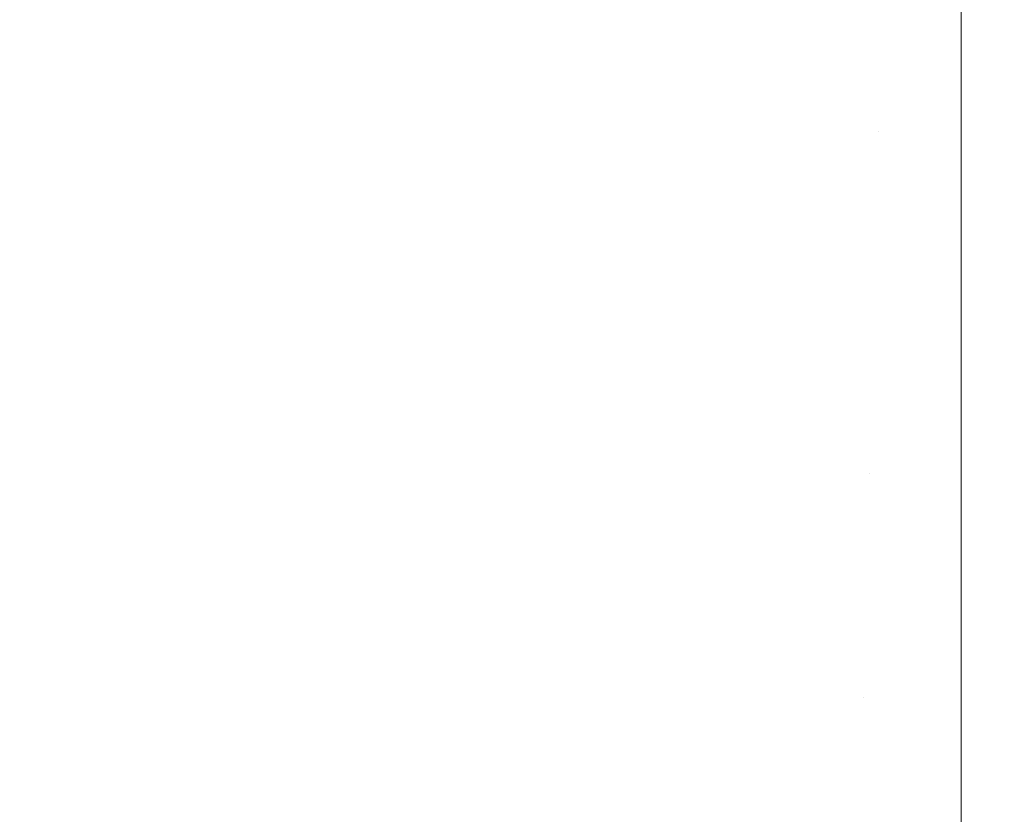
# Model space of a CAD drawing. Header units: centimetres. Extents: x -21.6 to 22.7, y 4.2 to 6.
# Tile 20 of 256: x -21.5199 to -21.5027, y 4.2323 to 4.2462. Entities that reach past the tile are written whole.
import ezdxf

# ---------------------------------------------------------------- set-up
doc = ezdxf.new("R2010")
doc.units = ezdxf.units.CM
doc.header["$LTSCALE"] = 2.54
doc.layers.add('Lucido design-1', color=7, linetype='Continuous')

# ---------------------------------------------------------------- blocks, each defined once
blk = doc.blocks.new('Gruppo-3-1')
at = {"color": 7, "linetype": 'Continuous', "lineweight": 9}
for points, invisible_edges in [([(-21.516255, 4.246404, -2276.239306), (-21.514876, 4.245956, -2276.239306), (-21.514462, 4.247916, -2276.237975), (-21.515791, 4.248349, -2276.237975)], 15), ([(-21.515791, 4.248349, -2277.006365), (-21.514462, 4.247916, -2277.006365), (-21.514876, 4.245956, -2277.005034), (-21.516255, 4.246404, -2277.005034)], 15), ([(-21.518957, 4.247446, -2276.239306), (-21.520278, 4.248036, -2276.239306), (-21.520885, 4.246157, -2276.240704), (-21.519517, 4.245546, -2276.240704)], 15), ([(-21.519517, 4.245546, -2277.003636), (-21.520885, 4.246157, -2277.003636), (-21.520278, 4.248036, -2277.005034), (-21.518957, 4.247446, -2277.005034)], 15), ([(-21.513117, 4.247532, -2276.237975), (-21.514462, 4.247916, -2276.237975), (-21.514876, 4.245956, -2276.239306), (-21.51348, 4.245557, -2276.239306)], 15), ([(-21.51348, 4.245557, -2277.005034), (-21.514876, 4.245956, -2277.005034), (-21.514462, 4.247916, -2277.006365), (-21.513117, 4.247532, -2277.006365)], 15), ([(-21.51348, 4.245557, -2276.239306), (-21.512071, 4.245209, -2276.239306), (-21.511758, 4.247196, -2276.237975), (-21.513117, 4.247532, -2276.237975)], 15), ([(-21.513117, 4.247532, -2277.006365), (-21.511758, 4.247196, -2277.006365), (-21.512071, 4.245209, -2277.005034), (-21.51348, 4.245557, -2277.005034)], 15), ([(-21.519517, 4.245546, -2276.240704), (-21.518127, 4.244982, -2276.240704), (-21.517616, 4.246902, -2276.239306), (-21.518957, 4.247446, -2276.239306)], 15), ([(-21.518957, 4.247446, -2277.005034), (-21.517616, 4.246902, -2277.005034), (-21.518127, 4.244982, -2277.003636), (-21.519517, 4.245546, -2277.003636)], 15), ([(-21.510388, 4.246911, -2276.237975), (-21.511758, 4.247196, -2276.237975), (-21.512071, 4.245209, -2276.239306), (-21.510649, 4.244913, -2276.239306)], 15), ([(-21.510649, 4.244913, -2277.005034), (-21.512071, 4.245209, -2277.005034), (-21.511758, 4.247196, -2277.006365), (-21.510388, 4.246911, -2277.006365)], 15), ([(-21.516255, 4.246404, -2276.239306), (-21.517616, 4.246902, -2276.239306), (-21.518127, 4.244982, -2276.240704), (-21.516717, 4.244467, -2276.240704)], 15), ([(-21.516717, 4.244467, -2277.003636), (-21.518127, 4.244982, -2277.003636), (-21.517616, 4.246902, -2277.005034), (-21.516255, 4.246404, -2277.005034)], 15), ([(-21.510649, 4.244913, -2276.239306), (-21.509216, 4.244669, -2276.239306), (-21.509007, 4.246676, -2276.237975), (-21.510388, 4.246911, -2276.237975)], 15), ([(-21.510388, 4.246911, -2277.006365), (-21.509007, 4.246676, -2277.006365), (-21.509216, 4.244669, -2277.005034), (-21.510649, 4.244913, -2277.005034)], 15), ([(-21.507618, 4.246493, -2276.237975), (-21.509007, 4.246676, -2276.237975), (-21.509216, 4.244669, -2276.239306), (-21.507775, 4.244479, -2276.239306)], 15), ([(-21.507775, 4.244479, -2277.005034), (-21.509216, 4.244669, -2277.005034), (-21.509007, 4.246676, -2277.006365), (-21.507618, 4.246493, -2277.006365)], 15), ([(-21.507775, 4.244479, -2276.239306), (-21.506328, 4.244343, -2276.239306), (-21.506223, 4.246361, -2276.237975), (-21.507618, 4.246493, -2276.237975)], 15), ([(-21.507618, 4.246493, -2277.006365), (-21.506223, 4.246361, -2277.006365), (-21.506328, 4.244343, -2277.005034), (-21.507775, 4.244479, -2277.005034)], 15), ([(-21.503423, 4.246482, -2276.237831), (-21.504824, 4.246282, -2276.237975), (-21.504877, 4.244261, -2276.239306)], 11), ([(-21.504877, 4.244261, -2276.239306), (-21.503423, 4.242854, -2276.240255), (-21.503423, 4.246482, -2276.237831)], 9), ([(-21.503423, 4.246482, -2277.006509), (-21.503423, 4.242854, -2277.004085), (-21.504877, 4.244261, -2277.005034)], 10), ([(-21.504877, 4.244261, -2277.005034), (-21.504824, 4.246282, -2277.006365), (-21.503423, 4.246482, -2277.006509)], 11), ([(-21.503423, 4.242854, -2276.240255), (22.630348, 4.242854, -2276.240255), (22.630348, 4.246482, -2276.237831), (-21.503423, 4.246482, -2276.237831)], 5), ([(22.630348, 4.242854, -2277.004085), (-21.503423, 4.242854, -2277.004085), (-21.503423, 4.246482, -2277.006509), (22.630348, 4.246482, -2277.006509)], 5), ([(-21.516717, 4.244467, -2276.240704), (-21.515288, 4.244002, -2276.240704), (-21.514876, 4.245956, -2276.239306), (-21.516255, 4.246404, -2276.239306)], 15), ([(-21.516255, 4.246404, -2277.005034), (-21.514876, 4.245956, -2277.005034), (-21.515288, 4.244002, -2277.003636), (-21.516717, 4.244467, -2277.003636)], 15), ([(-21.504824, 4.246282, -2276.237975), (-21.506223, 4.246361, -2276.237975), (-21.506328, 4.244343, -2276.239306), (-21.504877, 4.244261, -2276.239306)], 15), ([(-21.504877, 4.244261, -2277.005034), (-21.506328, 4.244343, -2277.005034), (-21.506223, 4.246361, -2277.006365), (-21.504824, 4.246282, -2277.006365)], 15), ([(-21.519517, 4.245546, -2276.240704), (-21.520885, 4.246157, -2276.240704), (-21.521489, 4.244287, -2276.24217), (-21.520073, 4.243655, -2276.24217)], 15), ([(-21.520073, 4.243655, -2277.00217), (-21.521489, 4.244287, -2277.00217), (-21.520885, 4.246157, -2277.003636), (-21.519517, 4.245546, -2277.003636)], 15), ([(-21.51348, 4.245557, -2276.239306), (-21.514876, 4.245956, -2276.239306), (-21.515288, 4.244002, -2276.240704), (-21.513842, 4.243589, -2276.240704)], 15), ([(-21.515288, 4.244002, -2277.003636), (-21.514876, 4.245956, -2277.005034), (-21.51348, 4.245557, -2277.005034), (-21.513842, 4.243589, -2277.003636)], 15), ([(-21.520073, 4.243655, -2276.24217), (-21.518636, 4.243072, -2276.24217), (-21.518127, 4.244982, -2276.240704), (-21.519517, 4.245546, -2276.240704)], 15), ([(-21.519517, 4.245546, -2277.003636), (-21.518127, 4.244982, -2277.003636), (-21.518636, 4.243072, -2277.00217), (-21.520073, 4.243655, -2277.00217)], 15), ([(-21.513842, 4.243589, -2276.240704), (-21.512382, 4.243228, -2276.240704), (-21.512071, 4.245209, -2276.239306), (-21.51348, 4.245557, -2276.239306)], 15), ([(-21.513842, 4.243589, -2277.003636), (-21.51348, 4.245557, -2277.005034), (-21.512071, 4.245209, -2277.005034), (-21.512382, 4.243228, -2277.003636)], 15), ([(-21.510649, 4.244913, -2276.239306), (-21.512071, 4.245209, -2276.239306), (-21.512382, 4.243228, -2276.240704), (-21.510909, 4.242921, -2276.240704)], 15), ([(-21.512382, 4.243228, -2277.003636), (-21.512071, 4.245209, -2277.005034), (-21.510649, 4.244913, -2277.005034), (-21.510909, 4.242921, -2277.003636)], 15), ([(-21.516717, 4.244467, -2276.240704), (-21.518127, 4.244982, -2276.240704), (-21.518636, 4.243072, -2276.24217), (-21.517177, 4.242539, -2276.24217)], 15), ([(-21.517177, 4.242539, -2277.00217), (-21.518636, 4.243072, -2277.00217), (-21.518127, 4.244982, -2277.003636), (-21.516717, 4.244467, -2277.003636)], 15), ([(-21.510909, 4.242921, -2276.240704), (-21.509425, 4.242669, -2276.240704), (-21.509216, 4.244669, -2276.239306), (-21.510649, 4.244913, -2276.239306)], 15), ([(-21.510909, 4.242921, -2277.003636), (-21.510649, 4.244913, -2277.005034), (-21.509216, 4.244669, -2277.005034), (-21.509425, 4.242669, -2277.003636)], 15), ([(-21.507775, 4.244479, -2276.239306), (-21.509216, 4.244669, -2276.239306), (-21.509425, 4.242669, -2276.240704), (-21.507932, 4.242472, -2276.240704)], 15), ([(-21.509425, 4.242669, -2277.003636), (-21.509216, 4.244669, -2277.005034), (-21.507775, 4.244479, -2277.005034), (-21.507932, 4.242472, -2277.003636)], 15), ([(-21.517177, 4.242539, -2276.24217), (-21.515698, 4.242058, -2276.24217), (-21.515288, 4.244002, -2276.240704), (-21.516717, 4.244467, -2276.240704)], 15), ([(-21.516717, 4.244467, -2277.003636), (-21.515288, 4.244002, -2277.003636), (-21.515698, 4.242058, -2277.00217), (-21.517177, 4.242539, -2277.00217)], 15), ([(-21.507932, 4.242472, -2276.240704), (-21.506433, 4.242331, -2276.240704), (-21.506328, 4.244343, -2276.239306), (-21.507775, 4.244479, -2276.239306)], 15), ([(-21.507932, 4.242472, -2277.003636), (-21.507775, 4.244479, -2277.005034), (-21.506328, 4.244343, -2277.005034), (-21.506433, 4.242331, -2277.003636)], 15), ([(-21.504877, 4.244261, -2276.239306), (-21.506328, 4.244343, -2276.239306), (-21.506433, 4.242331, -2276.240704), (-21.504929, 4.242246, -2276.240704)], 15), ([(-21.506433, 4.242331, -2277.003636), (-21.506328, 4.244343, -2277.005034), (-21.504877, 4.244261, -2277.005034), (-21.504929, 4.242246, -2277.003636)], 15), ([(-21.504929, 4.242246, -2276.240704), (-21.503423, 4.242854, -2276.240255), (-21.504877, 4.244261, -2276.239306)], 11), ([(-21.504929, 4.242246, -2277.003636), (-21.504877, 4.244261, -2277.005034), (-21.503423, 4.242854, -2277.004085)], 11), ([(-21.513842, 4.243589, -2276.240704), (-21.515288, 4.244002, -2276.240704), (-21.515698, 4.242058, -2276.24217), (-21.514203, 4.241631, -2276.24217)], 15), ([(-21.513842, 4.243589, -2277.003636), (-21.514203, 4.241631, -2277.00217), (-21.515698, 4.242058, -2277.00217), (-21.515288, 4.244002, -2277.003636)], 15), ([(-21.519141, 4.241174, -2276.243704), (-21.518636, 4.243072, -2276.24217), (-21.520073, 4.243655, -2276.24217), (-21.520627, 4.241776, -2276.243704)], 15), ([(-21.520073, 4.243655, -2277.00217), (-21.518636, 4.243072, -2277.00217), (-21.519141, 4.241174, -2277.000635), (-21.520627, 4.241776, -2277.000635)], 15), ([(-21.514203, 4.241631, -2276.24217), (-21.512692, 4.241258, -2276.24217), (-21.512382, 4.243228, -2276.240704), (-21.513842, 4.243589, -2276.240704)], 15), ([(-21.512382, 4.243228, -2277.003636), (-21.512692, 4.241258, -2277.00217), (-21.514203, 4.241631, -2277.00217), (-21.513842, 4.243589, -2277.003636)], 15), ([(-21.510909, 4.242921, -2276.240704), (-21.512382, 4.243228, -2276.240704), (-21.512692, 4.241258, -2276.24217), (-21.511168, 4.24094, -2276.24217)], 15), ([(-21.510909, 4.242921, -2277.003636), (-21.511168, 4.24094, -2277.00217), (-21.512692, 4.241258, -2277.00217), (-21.512382, 4.243228, -2277.003636)], 15), ([(-21.517633, 4.240623, -2276.243704), (-21.517177, 4.242539, -2276.24217), (-21.518636, 4.243072, -2276.24217), (-21.519141, 4.241174, -2276.243704)], 15), ([(-21.517633, 4.240623, -2277.000635), (-21.519141, 4.241174, -2277.000635), (-21.518636, 4.243072, -2277.00217), (-21.517177, 4.242539, -2277.00217)], 15), ([(-21.511168, 4.24094, -2276.24217), (-21.509632, 4.240679, -2276.24217), (-21.509425, 4.242669, -2276.240704), (-21.510909, 4.242921, -2276.240704)], 15), ([(-21.509425, 4.242669, -2277.003636), (-21.509632, 4.240679, -2277.00217), (-21.511168, 4.24094, -2277.00217), (-21.510909, 4.242921, -2277.003636)], 15), ([(-21.504981, 4.240241, -2276.24217), (-21.503423, 4.239336, -2276.242835), (-21.503423, 4.242854, -2276.240255), (-21.504929, 4.242246, -2276.240704)], 13), ([(-21.503423, 4.242854, -2277.004085), (-21.503423, 4.239336, -2277.001505), (-21.504981, 4.240241, -2277.00217), (-21.504929, 4.242246, -2277.003636)], 14), ([(-21.503423, 4.239336, -2276.242835), (22.630348, 4.239336, -2276.242835), (22.630348, 4.242854, -2276.240255), (-21.503423, 4.242854, -2276.240255)], 5), ([(22.630348, 4.239336, -2277.001505), (-21.503423, 4.239336, -2277.001505), (-21.503423, 4.242854, -2277.004085), (22.630348, 4.242854, -2277.004085)], 5), ([(-21.516106, 4.240126, -2276.243704), (-21.515698, 4.242058, -2276.24217), (-21.517177, 4.242539, -2276.24217), (-21.517633, 4.240623, -2276.243704)], 15), ([(-21.517177, 4.242539, -2277.00217), (-21.515698, 4.242058, -2277.00217), (-21.516106, 4.240126, -2277.000635), (-21.517633, 4.240623, -2277.000635)], 15), ([(-21.507932, 4.242472, -2276.240704), (-21.509425, 4.242669, -2276.240704), (-21.509632, 4.240679, -2276.24217), (-21.508088, 4.240475, -2276.24217)], 15), ([(-21.507932, 4.242472, -2277.003636), (-21.508088, 4.240475, -2277.00217), (-21.509632, 4.240679, -2277.00217), (-21.509425, 4.242669, -2277.003636)], 15), ([(-21.508088, 4.240475, -2276.24217), (-21.506537, 4.240329, -2276.24217), (-21.506433, 4.242331, -2276.240704), (-21.507932, 4.242472, -2276.240704)], 15), ([(-21.506433, 4.242331, -2277.003636), (-21.506537, 4.240329, -2277.00217), (-21.508088, 4.240475, -2277.00217), (-21.507932, 4.242472, -2277.003636)], 15), ([(-21.504929, 4.242246, -2276.240704), (-21.506433, 4.242331, -2276.240704), (-21.506537, 4.240329, -2276.24217), (-21.504981, 4.240241, -2276.24217)], 15), ([(-21.504929, 4.242246, -2277.003636), (-21.504981, 4.240241, -2277.00217), (-21.506537, 4.240329, -2277.00217), (-21.506433, 4.242331, -2277.003636)], 15), ([(-21.514561, 4.239684, -2276.243704), (-21.514203, 4.241631, -2276.24217), (-21.515698, 4.242058, -2276.24217), (-21.516106, 4.240126, -2276.243704)], 15), ([(-21.514561, 4.239684, -2277.000635), (-21.516106, 4.240126, -2277.000635), (-21.515698, 4.242058, -2277.00217), (-21.514203, 4.241631, -2277.00217)], 15), ([(-21.520627, 4.241776, -2276.243704), (-21.521175, 4.239912, -2276.245308), (-21.519642, 4.23929, -2276.245308), (-21.519141, 4.241174, -2276.243704)], 15), ([(-21.520627, 4.241776, -2277.000635), (-21.519141, 4.241174, -2277.000635), (-21.519642, 4.23929, -2276.999031), (-21.521175, 4.239912, -2276.999031)], 15), ([(-21.513, 4.239299, -2276.243704), (-21.512692, 4.241258, -2276.24217), (-21.514203, 4.241631, -2276.24217), (-21.514561, 4.239684, -2276.243704)], 15), ([(-21.514203, 4.241631, -2277.00217), (-21.512692, 4.241258, -2277.00217), (-21.513, 4.239299, -2277.000635), (-21.514561, 4.239684, -2277.000635)], 15), ([(-21.519141, 4.241174, -2276.243704), (-21.519642, 4.23929, -2276.245308), (-21.518087, 4.238722, -2276.245308), (-21.517633, 4.240623, -2276.243704)], 15), ([(-21.518087, 4.238722, -2276.999031), (-21.519642, 4.23929, -2276.999031), (-21.519141, 4.241174, -2277.000635), (-21.517633, 4.240623, -2277.000635)], 15), ([(-21.511425, 4.238971, -2276.243704), (-21.511168, 4.24094, -2276.24217), (-21.512692, 4.241258, -2276.24217), (-21.513, 4.239299, -2276.243704)], 15), ([(-21.511425, 4.238971, -2277.000635), (-21.513, 4.239299, -2277.000635), (-21.512692, 4.241258, -2277.00217), (-21.511168, 4.24094, -2277.00217)], 15), ([(-21.509839, 4.238701, -2276.243704), (-21.509632, 4.240679, -2276.24217), (-21.511168, 4.24094, -2276.24217), (-21.511425, 4.238971, -2276.243704)], 15), ([(-21.511168, 4.24094, -2277.00217), (-21.509632, 4.240679, -2277.00217), (-21.509839, 4.238701, -2277.000635), (-21.511425, 4.238971, -2277.000635)], 15), ([(-21.517633, 4.240623, -2276.243704), (-21.518087, 4.238722, -2276.245308), (-21.516511, 4.238209, -2276.245308), (-21.516106, 4.240126, -2276.243704)], 15), ([(-21.517633, 4.240623, -2277.000635), (-21.516106, 4.240126, -2277.000635), (-21.516511, 4.238209, -2276.999031), (-21.518087, 4.238722, -2276.999031)], 15), ([(-21.508243, 4.238491, -2276.243704), (-21.508088, 4.240475, -2276.24217), (-21.509632, 4.240679, -2276.24217), (-21.509839, 4.238701, -2276.243704)], 15), ([(-21.508243, 4.238491, -2277.000635), (-21.509839, 4.238701, -2277.000635), (-21.509632, 4.240679, -2277.00217), (-21.508088, 4.240475, -2277.00217)], 15), ([(-21.50664, 4.23834, -2276.243704), (-21.506537, 4.240329, -2276.24217), (-21.508088, 4.240475, -2276.24217), (-21.508243, 4.238491, -2276.243704)], 15), ([(-21.508088, 4.240475, -2277.00217), (-21.506537, 4.240329, -2277.00217), (-21.50664, 4.23834, -2277.000635), (-21.508243, 4.238491, -2277.000635)], 15), ([(-21.505033, 4.238249, -2276.243704), (-21.504981, 4.240241, -2276.24217), (-21.506537, 4.240329, -2276.24217), (-21.50664, 4.23834, -2276.243704)], 15), ([(-21.505033, 4.238249, -2277.000635), (-21.50664, 4.23834, -2277.000635), (-21.506537, 4.240329, -2277.00217), (-21.504981, 4.240241, -2277.00217)], 15), ([(-21.516106, 4.240126, -2276.243704), (-21.516511, 4.238209, -2276.245308), (-21.514916, 4.237753, -2276.245308), (-21.514561, 4.239684, -2276.243704)], 15), ([(-21.514916, 4.237753, -2276.999031), (-21.516511, 4.238209, -2276.999031), (-21.516106, 4.240126, -2277.000635), (-21.514561, 4.239684, -2277.000635)], 15), ([(-21.503423, 4.239336, -2276.242835), (-21.504981, 4.240241, -2276.24217), (-21.505033, 4.238249, -2276.243704)], 11), ([(-21.504981, 4.240241, -2277.00217), (-21.503423, 4.239336, -2277.001505), (-21.505033, 4.238249, -2277.000635)], 11), ([(-21.520139, 4.237424, -2276.246983), (-21.519642, 4.23929, -2276.245308), (-21.521175, 4.239912, -2276.245308), (-21.521719, 4.238065, -2276.246983)], 15), ([(-21.521175, 4.239912, -2276.999031), (-21.519642, 4.23929, -2276.999031), (-21.520139, 4.237424, -2276.997357), (-21.521719, 4.238065, -2276.997357)], 15), ([(-21.514561, 4.239684, -2276.243704), (-21.514916, 4.237753, -2276.245308), (-21.513305, 4.237356, -2276.245308), (-21.513, 4.239299, -2276.243704)], 15), ([(-21.514561, 4.239684, -2277.000635), (-21.513, 4.239299, -2277.000635), (-21.513305, 4.237356, -2276.999031), (-21.514916, 4.237753, -2276.999031)], 15), ([(-21.518536, 4.236838, -2276.246983), (-21.518087, 4.238722, -2276.245308), (-21.519642, 4.23929, -2276.245308), (-21.520139, 4.237424, -2276.246983)], 15), ([(-21.518536, 4.236838, -2276.997357), (-21.520139, 4.237424, -2276.997357), (-21.519642, 4.23929, -2276.999031), (-21.518087, 4.238722, -2276.999031)], 15), ([(-21.513, 4.239299, -2276.243704), (-21.513305, 4.237356, -2276.245308), (-21.51168, 4.237017, -2276.245308), (-21.511425, 4.238971, -2276.243704)], 15), ([(-21.51168, 4.237017, -2276.999031), (-21.513305, 4.237356, -2276.999031), (-21.513, 4.239299, -2277.000635), (-21.511425, 4.238971, -2277.000635)], 15), ([(-21.505033, 4.238249, -2276.243704), (-21.505084, 4.236272, -2276.245308), (-21.503423, 4.235933, -2276.245566), (-21.503423, 4.239336, -2276.242835)], 11), ([(-21.505033, 4.238249, -2277.000635), (-21.503423, 4.239336, -2277.001505), (-21.503423, 4.235933, -2276.998774), (-21.505084, 4.236272, -2276.999031)], 13), ([(-21.503423, 4.235933, -2276.245566), (22.630348, 4.235933, -2276.245566), (22.630348, 4.239336, -2276.242835), (-21.503423, 4.239336, -2276.242835)], 5), ([(22.630348, 4.235933, -2276.998774), (-21.503423, 4.235933, -2276.998774), (-21.503423, 4.239336, -2277.001505), (22.630348, 4.239336, -2277.001505)], 5), ([(-21.511425, 4.238971, -2276.243704), (-21.51168, 4.237017, -2276.245308), (-21.510043, 4.236739, -2276.245308), (-21.509839, 4.238701, -2276.243704)], 15), ([(-21.511425, 4.238971, -2277.000635), (-21.509839, 4.238701, -2277.000635), (-21.510043, 4.236739, -2276.999031), (-21.51168, 4.237017, -2276.999031)], 15), ([(-21.516912, 4.23631, -2276.246983), (-21.516511, 4.238209, -2276.245308), (-21.518087, 4.238722, -2276.245308), (-21.518536, 4.236838, -2276.246983)], 15), ([(-21.518087, 4.238722, -2276.999031), (-21.516511, 4.238209, -2276.999031), (-21.516912, 4.23631, -2276.997357), (-21.518536, 4.236838, -2276.997357)], 15), ([(-21.509839, 4.238701, -2276.243704), (-21.510043, 4.236739, -2276.245308), (-21.508397, 4.236521, -2276.245308), (-21.508243, 4.238491, -2276.243704)], 15), ([(-21.508397, 4.236521, -2276.999031), (-21.510043, 4.236739, -2276.999031), (-21.509839, 4.238701, -2277.000635), (-21.508243, 4.238491, -2277.000635)], 15), ([(-21.508243, 4.238491, -2276.243704), (-21.508397, 4.236521, -2276.245308), (-21.506743, 4.236366, -2276.245308), (-21.50664, 4.23834, -2276.243704)], 15), ([(-21.508243, 4.238491, -2277.000635), (-21.50664, 4.23834, -2277.000635), (-21.506743, 4.236366, -2276.999031), (-21.508397, 4.236521, -2276.999031)], 15), ([(-21.515268, 4.23584, -2276.246983), (-21.514916, 4.237753, -2276.245308), (-21.516511, 4.238209, -2276.245308), (-21.516912, 4.23631, -2276.246983)], 15), ([(-21.515268, 4.23584, -2276.997357), (-21.516912, 4.23631, -2276.997357), (-21.516511, 4.238209, -2276.999031), (-21.514916, 4.237753, -2276.999031)], 15), ([(-21.50664, 4.23834, -2276.243704), (-21.506743, 4.236366, -2276.245308), (-21.505084, 4.236272, -2276.245308), (-21.505033, 4.238249, -2276.243704)], 15), ([(-21.505084, 4.236272, -2276.999031), (-21.506743, 4.236366, -2276.999031), (-21.50664, 4.23834, -2277.000635), (-21.505033, 4.238249, -2277.000635)], 15), ([(-21.513608, 4.23543, -2276.246983), (-21.513305, 4.237356, -2276.245308), (-21.514916, 4.237753, -2276.245308), (-21.515268, 4.23584, -2276.246983)], 15), ([(-21.514916, 4.237753, -2276.999031), (-21.513305, 4.237356, -2276.999031), (-21.513608, 4.23543, -2276.997357), (-21.515268, 4.23584, -2276.997357)], 15), ([(-21.520139, 4.237424, -2276.246983), (-21.520631, 4.235578, -2276.248727), (-21.51898, 4.234975, -2276.248727), (-21.518536, 4.236838, -2276.246983)], 15), ([(-21.51898, 4.234975, -2276.995613), (-21.520631, 4.235578, -2276.995613), (-21.520139, 4.237424, -2276.997357), (-21.518536, 4.236838, -2276.997357)], 15), ([(-21.511933, 4.235081, -2276.246983), (-21.51168, 4.237017, -2276.245308), (-21.513305, 4.237356, -2276.245308), (-21.513608, 4.23543, -2276.246983)], 15), ([(-21.511933, 4.235081, -2276.997357), (-21.513608, 4.23543, -2276.997357), (-21.513305, 4.237356, -2276.999031), (-21.51168, 4.237017, -2276.999031)], 15), ([(-21.510246, 4.234794, -2276.246983), (-21.510043, 4.236739, -2276.245308), (-21.51168, 4.237017, -2276.245308), (-21.511933, 4.235081, -2276.246983)], 15), ([(-21.51168, 4.237017, -2276.999031), (-21.510043, 4.236739, -2276.999031), (-21.510246, 4.234794, -2276.997357), (-21.511933, 4.235081, -2276.997357)], 15), ([(-21.518536, 4.236838, -2276.246983), (-21.51898, 4.234975, -2276.248727), (-21.517308, 4.234431, -2276.248727), (-21.516912, 4.23631, -2276.246983)], 15), ([(-21.518536, 4.236838, -2276.997357), (-21.516912, 4.23631, -2276.997357), (-21.517308, 4.234431, -2276.995613), (-21.51898, 4.234975, -2276.995613)], 15), ([(-21.508549, 4.23457, -2276.246983), (-21.508397, 4.236521, -2276.245308), (-21.510043, 4.236739, -2276.245308), (-21.510246, 4.234794, -2276.246983)], 15), ([(-21.508549, 4.23457, -2276.997357), (-21.510246, 4.234794, -2276.997357), (-21.510043, 4.236739, -2276.999031), (-21.508397, 4.236521, -2276.999031)], 15), ([(-21.506844, 4.23441, -2276.246983), (-21.506743, 4.236366, -2276.245308), (-21.508397, 4.236521, -2276.245308), (-21.508549, 4.23457, -2276.246983)], 15), ([(-21.508397, 4.236521, -2276.999031), (-21.506743, 4.236366, -2276.999031), (-21.506844, 4.23441, -2276.997357), (-21.508549, 4.23457, -2276.997357)], 15), ([(-21.516912, 4.23631, -2276.246983), (-21.517308, 4.234431, -2276.248727), (-21.515617, 4.233948, -2276.248727), (-21.515268, 4.23584, -2276.246983)], 15), ([(-21.515617, 4.233948, -2276.995613), (-21.517308, 4.234431, -2276.995613), (-21.516912, 4.23631, -2276.997357), (-21.515268, 4.23584, -2276.997357)], 15), ([(-21.505135, 4.234313, -2276.246983), (-21.505084, 4.236272, -2276.245308), (-21.506743, 4.236366, -2276.245308), (-21.506844, 4.23441, -2276.246983)], 15), ([(-21.505135, 4.234313, -2276.997357), (-21.506844, 4.23441, -2276.997357), (-21.506743, 4.236366, -2276.999031), (-21.505084, 4.236272, -2276.999031)], 15), ([(-21.503423, 4.235933, -2276.245566), (-21.505084, 4.236272, -2276.245308), (-21.505135, 4.234313, -2276.246983)], 11), ([(-21.505084, 4.236272, -2276.999031), (-21.503423, 4.235933, -2276.998774), (-21.505135, 4.234313, -2276.997357)], 11), ([(-21.515268, 4.23584, -2276.246983), (-21.515617, 4.233948, -2276.248727), (-21.513907, 4.233526, -2276.248727), (-21.513608, 4.23543, -2276.246983)], 15), ([(-21.515268, 4.23584, -2276.997357), (-21.513608, 4.23543, -2276.997357), (-21.513907, 4.233526, -2276.995613), (-21.515617, 4.233948, -2276.995613)], 15), ([(-21.503423, 4.232653, -2276.248442), (-21.503423, 4.235933, -2276.245566), (-21.505135, 4.234313, -2276.246983)], 10), ([(-21.505135, 4.234313, -2276.997357), (-21.503423, 4.235933, -2276.998774), (-21.503423, 4.232653, -2276.995898)], 9), ([(-21.503423, 4.232653, -2276.248442), (22.630348, 4.232653, -2276.248442), (22.630348, 4.235933, -2276.245566), (-21.503423, 4.235933, -2276.245566)], 5), ([(22.630348, 4.232653, -2276.995898), (-21.503423, 4.232653, -2276.995898), (-21.503423, 4.235933, -2276.998774), (22.630348, 4.235933, -2276.998774)], 5), ([(-21.519419, 4.233136, -2276.250543), (-21.51898, 4.234975, -2276.248727), (-21.520631, 4.235578, -2276.248727), (-21.521116, 4.233756, -2276.250543)], 15), ([(-21.519419, 4.233136, -2276.993797), (-21.521116, 4.233756, -2276.993797), (-21.520631, 4.235578, -2276.995613), (-21.51898, 4.234975, -2276.995613)], 15), ([(-21.513608, 4.23543, -2276.246983), (-21.513907, 4.233526, -2276.248727), (-21.512183, 4.233167, -2276.248727), (-21.511933, 4.235081, -2276.246983)], 15), ([(-21.512183, 4.233167, -2276.995613), (-21.513907, 4.233526, -2276.995613), (-21.513608, 4.23543, -2276.997357), (-21.511933, 4.235081, -2276.997357)], 15), ([(-21.511933, 4.235081, -2276.246983), (-21.512183, 4.233167, -2276.248727), (-21.510447, 4.232871, -2276.248727), (-21.510246, 4.234794, -2276.246983)], 15), ([(-21.511933, 4.235081, -2276.997357), (-21.510246, 4.234794, -2276.997357), (-21.510447, 4.232871, -2276.995613), (-21.512183, 4.233167, -2276.995613)], 15), ([(-21.5177, 4.232577, -2276.250543), (-21.517308, 4.234431, -2276.248727), (-21.51898, 4.234975, -2276.248727), (-21.519419, 4.233136, -2276.250543)], 15), ([(-21.51898, 4.234975, -2276.995613), (-21.517308, 4.234431, -2276.995613), (-21.5177, 4.232577, -2276.993797), (-21.519419, 4.233136, -2276.993797)], 15), ([(-21.510246, 4.234794, -2276.246983), (-21.510447, 4.232871, -2276.248727), (-21.5087, 4.232641, -2276.248727), (-21.508549, 4.23457, -2276.246983)], 15), ([(-21.5087, 4.232641, -2276.995613), (-21.510447, 4.232871, -2276.995613), (-21.510246, 4.234794, -2276.997357), (-21.508549, 4.23457, -2276.997357)], 15), ([(-21.508549, 4.23457, -2276.246983), (-21.5087, 4.232641, -2276.248727), (-21.506945, 4.232476, -2276.248727), (-21.506844, 4.23441, -2276.246983)], 15), ([(-21.508549, 4.23457, -2276.997357), (-21.506844, 4.23441, -2276.997357), (-21.506945, 4.232476, -2276.995613), (-21.5087, 4.232641, -2276.995613)], 15), ([(-21.51596, 4.232079, -2276.250543), (-21.515617, 4.233948, -2276.248727), (-21.517308, 4.234431, -2276.248727), (-21.5177, 4.232577, -2276.250543)], 15), ([(-21.51596, 4.232079, -2276.993797), (-21.5177, 4.232577, -2276.993797), (-21.517308, 4.234431, -2276.995613), (-21.515617, 4.233948, -2276.995613)], 15), ([(-21.506844, 4.23441, -2276.246983), (-21.506945, 4.232476, -2276.248727), (-21.505185, 4.232376, -2276.248727), (-21.505135, 4.234313, -2276.246983)], 15), ([(-21.505185, 4.232376, -2276.995613), (-21.506945, 4.232476, -2276.995613), (-21.506844, 4.23441, -2276.997357), (-21.505135, 4.234313, -2276.997357)], 15), ([(-21.505135, 4.234313, -2276.246983), (-21.505185, 4.232376, -2276.248727), (-21.503423, 4.232653, -2276.248442)], 11), ([(-21.503423, 4.232653, -2276.995898), (-21.505185, 4.232376, -2276.995613), (-21.505135, 4.234313, -2276.997357)], 11), ([(-21.514203, 4.231646, -2276.250543), (-21.513907, 4.233526, -2276.248727), (-21.515617, 4.233948, -2276.248727), (-21.51596, 4.232079, -2276.250543)], 15), ([(-21.515617, 4.233948, -2276.995613), (-21.513907, 4.233526, -2276.995613), (-21.514203, 4.231646, -2276.993797), (-21.51596, 4.232079, -2276.993797)], 15), ([(-21.521116, 4.233756, -2276.250543), (-21.521594, 4.23196, -2276.25243), (-21.519851, 4.231324, -2276.25243), (-21.519419, 4.233136, -2276.250543)], 15), ([(-21.519851, 4.231324, -2276.99191), (-21.521594, 4.23196, -2276.99191), (-21.521116, 4.233756, -2276.993797), (-21.519419, 4.233136, -2276.993797)], 15), ([(-21.51243, 4.231276, -2276.250543), (-21.512183, 4.233167, -2276.248727), (-21.513907, 4.233526, -2276.248727), (-21.514203, 4.231646, -2276.250543)], 15), ([(-21.51243, 4.231276, -2276.993797), (-21.514203, 4.231646, -2276.993797), (-21.513907, 4.233526, -2276.995613), (-21.512183, 4.233167, -2276.995613)], 15), ([(-21.519419, 4.233136, -2276.250543), (-21.519851, 4.231324, -2276.25243), (-21.518085, 4.230749, -2276.25243), (-21.5177, 4.232577, -2276.250543)], 15), ([(-21.519419, 4.233136, -2276.993797), (-21.5177, 4.232577, -2276.993797), (-21.518085, 4.230749, -2276.99191), (-21.519851, 4.231324, -2276.99191)], 15), ([(-21.510645, 4.230973, -2276.250543), (-21.510447, 4.232871, -2276.248727), (-21.512183, 4.233167, -2276.248727), (-21.51243, 4.231276, -2276.250543)], 15), ([(-21.512183, 4.233167, -2276.995613), (-21.510447, 4.232871, -2276.995613), (-21.510645, 4.230973, -2276.993797), (-21.51243, 4.231276, -2276.993797)], 15), ([(-21.508848, 4.230736, -2276.250543), (-21.5087, 4.232641, -2276.248727), (-21.510447, 4.232871, -2276.248727), (-21.510645, 4.230973, -2276.250543)], 15), ([(-21.508848, 4.230736, -2276.993797), (-21.510645, 4.230973, -2276.993797), (-21.510447, 4.232871, -2276.995613), (-21.5087, 4.232641, -2276.995613)], 15), ([(-21.503423, 4.229501, -2276.251459), (-21.503423, 4.232653, -2276.248442), (-21.505185, 4.232376, -2276.248727), (-21.505235, 4.230464, -2276.250543)], 14), ([(-21.505185, 4.232376, -2276.995613), (-21.503423, 4.232653, -2276.995898), (-21.503423, 4.229501, -2276.992881), (-21.505235, 4.230464, -2276.993797)], 13), ([(-21.503423, 4.229501, -2276.251459), (22.630348, 4.229501, -2276.251459), (22.630348, 4.232653, -2276.248442), (-21.503423, 4.232653, -2276.248442)], 5), ([(22.630348, 4.229501, -2276.992881), (-21.503423, 4.229501, -2276.992881), (-21.503423, 4.232653, -2276.995898), (22.630348, 4.232653, -2276.995898)], 5), ([(-21.5177, 4.232577, -2276.250543), (-21.518085, 4.230749, -2276.25243), (-21.516299, 4.230238, -2276.25243), (-21.51596, 4.232079, -2276.250543)], 15), ([(-21.516299, 4.230238, -2276.99191), (-21.518085, 4.230749, -2276.99191), (-21.5177, 4.232577, -2276.993797), (-21.51596, 4.232079, -2276.993797)], 15), ([(-21.507044, 4.230566, -2276.250543), (-21.506945, 4.232476, -2276.248727), (-21.5087, 4.232641, -2276.248727), (-21.508848, 4.230736, -2276.250543)], 15), ([(-21.5087, 4.232641, -2276.995613), (-21.506945, 4.232476, -2276.995613), (-21.507044, 4.230566, -2276.993797), (-21.508848, 4.230736, -2276.993797)], 15), ([(-21.505235, 4.230464, -2276.250543), (-21.505185, 4.232376, -2276.248727), (-21.506945, 4.232476, -2276.248727), (-21.507044, 4.230566, -2276.250543)], 15), ([(-21.505235, 4.230464, -2276.993797), (-21.507044, 4.230566, -2276.993797), (-21.506945, 4.232476, -2276.995613), (-21.505185, 4.232376, -2276.995613)], 15)]:
    blk.add_3dface(points, dxfattribs=dict(at, invisible_edges=invisible_edges))
blk = doc.blocks.new('Gruppo-4-1')
at = {"color": 7}
blk.add_blockref('Gruppo-3-1', (0, 0), dxfattribs=at)

msp = doc.modelspace()

# ---------------------------------------------------------------- block references
at = {"layer": 'Lucido design-1', "color": 7}
msp.add_blockref('Gruppo-4-1', (0, 0), dxfattribs=at)

doc.saveas('drawing.dxf')
